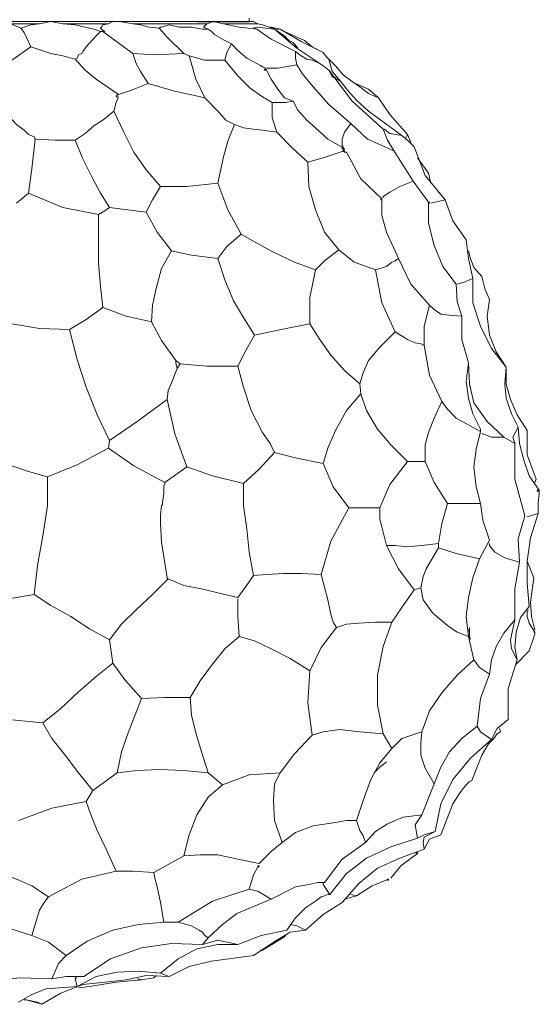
# Model space of a CAD drawing. Header units: inches. Extents: x 74 to 225, y -126 to 294.
# Tile 2 of 4: x 157 to 225, y -126 to 3. Entities that reach past the tile are written whole.
import ezdxf

# ---------------------------------------------------------------- set-up
doc = ezdxf.new("R2010")
doc.units = ezdxf.units.IN
doc.header["$MEASUREMENT"] = 0
doc.layers.add('Livello 1', color=7, linetype='Continuous')

msp = doc.modelspace()

# ---------------------------------------------------------------- linework, layer by layer
at = {"layer": 'Livello 1', "color": 178, "lineweight": 9, "true_color": 0x040404}
for points in [[(186.81, 2.5), (186.36, 2.5), (186.21, 2.5), (185.91, 2.5), (184.71, 2.5), (180.05, 2.51), (160.96, 2.53), (142.02, 2.57), (137.21, 2.57), (136, 2.57), (135.85, 2.57), (135.7, 2.57), (135.55, 2.57), (135.25, 2.57), (134.8, 2.57), (133.45, 2.58), (131.79, 2.58), (130.59, 2.58), (130.14, 2.58)], [(186.81, 2.54), (186.81, 2.98)], [(186.81, 2.54), (186.38, 2.54), (186.23, 2.54), (185.94, 2.54), (184.78, 2.54), (180.27, 2.54), (161.82, 2.54), (143.51, 2.54), (138.86, 2.54), (137.7, 2.54), (137.55, 2.54), (137.41, 2.54), (137.26, 2.54), (136.97, 2.54), (136.53, 2.54), (135.23, 2.54), (133.63, 2.54), (132.46, 2.54), (132.03, 2.54)], [(154.26, 2.25), (154.84, 2.25), (155.86, 2.1), (156.59, 1.81), (156.88, 1.66)], [(159.35, 2.25), (154.26, 2.25)], [(159.35, 2.25), (158.18, 2.1), (156.88, 1.66), (157.31, 1.09), (158.18, -0.8)], [(164, -2.4), (164.29, -2.26), (164.43, -1.82), (164.87, -1.67), (165.01, -1.39), (165.45, -0.8), (166.76, 0.65), (167.34, 1.23), (166.47, 1.52), (165.31, 1.81), (164, 2.1), (162.4, 2.25), (160.8, 2.54), (159.35, 2.25)], [(168.36, 2.25), (162.4, 2.25)], [(167.92, 1.23), (167.48, 1.52), (167.34, 1.66), (167.48, 1.81), (167.63, 2.1), (168.36, 2.25)], [(168.36, 2.25), (168.94, 2.54), (169.81, 2.54), (171.55, 2.25)], [(171.55, 2.25), (172.57, 2.1), (173.73, 1.81), (175.04, 1.66)], [(181.29, 2.25), (171.55, 2.25)], [(175.04, 1.66), (175.19, 1.81), (175.33, 1.81), (176.35, 2.1), (177.66, 1.81), (179.26, 1.81), (180.71, 1.52), (181.43, 1.52)], [(178.24, -1.67), (176.06, 0.5), (175.04, 1.66)], [(192.91, -1.39), (189.72, 0.21), (187.83, 1.52), (185.5, 1.81), (183.47, 2.25), (182.16, 2.54), (181.29, 2.25), (180.85, 1.81), (181.43, 1.52), (181.87, 1.23), (182.31, 0.8), (183.62, 0.07), (184.49, -0.37)], [(187.97, 2.25), (183.47, 2.25)], [(187.97, 2.25), (187.39, 2.54), (186.81, 2.54)], [(190.15, 1.52), (188.99, 1.66), (187.83, 1.81), (187.39, 1.66), (187.83, 1.52)], [(189.43, 1.81), (188.56, 2.1), (187.97, 2.25)], [(189.43, 1.81), (189.86, 1.66), (190.15, 1.66), (190.88, 1.52)], [(190.88, 1.52), (189.72, 1.81), (189.57, 1.81)], [(190.15, 1.52), (190.15, 1.66), (190.01, 1.66), (190.01, 1.52), (190.15, 1.52)], [(190.15, 1.52), (191.46, 0.65), (192.04, 0.07), (192.62, -0.22), (193.2, -0.95)], [(190.15, 1.52), (190.15, 1.52)], [(190.15, 1.52), (190.15, 1.52)], [(190.15, 1.52), (190.15, 1.52)], [(190.15, 1.52), (190.15, 1.52)], [(190.15, 1.52), (193.06, -0.95), (196.11, -2.98)], [(190.44, 1.52), (190.88, 1.52)], [(190.88, 1.52), (191.17, 1.37), (194.08, 0.07)], [(196.55, -1.53), (193.64, -0.08), (190.88, 1.52)], [(167.63, 1.23), (167.34, 1.23)], [(171.55, -1.67), (167.63, 1.23)], [(194.08, 0.07), (195.09, -0.8), (196.55, -1.53)], [(158.18, -0.8), (155.72, -2.55), (153.53, -4)], [(158.18, -0.8), (160.8, -1.67), (162.4, -1.97), (164, -2.4)], [(184.49, -0.37), (183.9, -1.53), (183.62, -2.55)], [(184.49, -0.37), (185.36, -1.24), (186.52, -2.26), (188.99, -3.56)], [(169.67, -7.05), (166.76, -5.02), (165.31, -3.86), (164, -2.4)], [(171.55, -1.67), (171.99, -2.98), (172.57, -4), (173.59, -5.6)], [(178.96, -1.97), (178.24, -1.67), (174.46, -1.82), (171.55, -1.67)], [(189.86, -8.07), (188.56, -7.34), (186.96, -6.18), (185.36, -4.58), (183.62, -2.55), (181, -2.55), (178.96, -1.97)], [(181, -7.49), (179.84, -5.02), (178.96, -1.97)], [(196.11, -2.98), (195.09, -2.55), (194.37, -2.4), (193.64, -1.97), (192.91, -1.39)], [(193.06, -3.13), (192.91, -2.26), (192.91, -1.39)], [(197.27, -2.4), (196.84, -1.97), (196.55, -1.53)], [(197.27, -2.4), (198.14, -3.27), (199.16, -4.44), (200.33, -5.31), (201.34, -6.03), (202.5, -6.91), (203.81, -7.49)], [(197.27, -3.86), (197.71, -4.73), (198.87, -5.31), (197.71, -4), (197.27, -2.4)], [(188.26, -3.27), (188.99, -3.56)], [(188.99, -3.71), (188.85, -3.71), (188.85, -3.86), (188.99, -3.86), (188.99, -3.71)], [(188.85, -3.71), (188.85, -3.86), (188.99, -3.86), (188.85, -3.71)], [(188.85, -3.71), (188.85, -3.86), (188.99, -3.86), (188.85, -3.71)], [(188.85, -3.71), (188.99, -3.71), (188.99, -3.86), (188.85, -3.71)], [(188.85, -3.71), (188.99, -3.71), (188.99, -3.86), (188.85, -3.71)], [(188.99, -3.56), (189.72, -5.02), (190.59, -6.33), (191.46, -7.49), (192.62, -7.92)], [(189.14, -3.56), (190.59, -3.56), (191.61, -3.42), (193.06, -3.13)], [(193.06, -3.13), (193.79, -4.29), (195.24, -6.03), (197.27, -8.36), (200.18, -10.83)], [(196.11, -2.98), (196.69, -3.42), (197.27, -3.86)], [(197.27, -3.86), (200.33, -7.92), (204.39, -11.56)], [(197.71, -4.58), (198.29, -4.87)], [(173.59, -5.6), (171.41, -6.47), (169.67, -7.05)], [(173.59, -5.6), (177.22, -6.62), (179.11, -7.05), (181, -7.49)], [(198.87, -5.31), (199.74, -6.47), (200.91, -7.78), (202.5, -9.23), (206.86, -12.43)], [(200.76, -5.6), (202.5, -6.33)], [(203.81, -7.49), (202.5, -6.33)], [(169.67, -7.34), (169.37, -8.07), (169.08, -9.23)], [(169.52, -7.34), (169.52, -7.2), (169.37, -7.2), (169.37, -7.34), (169.52, -7.34)], [(169.52, -7.34), (169.52, -7.34)], [(169.52, -7.34), (169.52, -7.34)], [(169.52, -7.34), (169.52, -7.34)], [(169.52, -7.34), (169.52, -7.34)], [(184.92, -10.98), (183.76, -10.39), (182.89, -9.38), (181, -7.49)], [(207.59, -12.28), (205.27, -9.67), (203.81, -7.49)], [(158.77, -12.87), (158.62, -12.57), (157.89, -12.28), (157.31, -11.7), (156.3, -10.98), (154.12, -8.65), (152.52, -9.23), (151.07, -9.52), (149.18, -9.67), (147, -10.1), (144.53, -10.39), (143.94, -12.14), (143.51, -13.59), (142.78, -15.04)], [(192.62, -7.92), (191.61, -8.07), (189.86, -8.07), (189.86, -10.1), (190.44, -11.99), (192.48, -14.03), (194.51, -15.92)], [(192.62, -7.92), (193.2, -9.09), (194.37, -10.39), (195.53, -11.41), (197.13, -12.87), (199.16, -14.03)], [(169.08, -9.23), (167.63, -10.39), (166.47, -11.12), (165.31, -12.14), (164, -13.01)], [(169.08, -9.23), (170.39, -11.99), (171.7, -14.61), (173.3, -16.93), (175.19, -19.11)], [(182.74, -18.68), (183.47, -15.19), (184.05, -13.16), (184.92, -10.98)], [(190.44, -11.99), (188.56, -11.7), (187.39, -11.56), (186.08, -11.41), (184.92, -10.98)], [(199.16, -14.03), (199.16, -13.88), (199.02, -13.74), (199.02, -12.87), (199.31, -11.99), (200.18, -10.83)], [(200.18, -10.83), (202.36, -12.87), (203.96, -13.59), (205.85, -14.46)], [(205.85, -14.46), (204.98, -13.01), (204.39, -11.56)], [(204.54, -11.56), (205.27, -12.14), (206.86, -12.43)], [(157.89, -19.99), (158.33, -16.79), (158.77, -12.87)], [(168.5, -21.87), (167.34, -19.99), (166.32, -18.1), (165.01, -15.48), (164, -13.01), (161.38, -13.01), (158.77, -12.87)], [(206.86, -12.43), (207.59, -13.01), (208.46, -13.88)], [(207.3, -12.87), (207.59, -12.28)], [(207.59, -12.28), (208.03, -13.3)], [(199.16, -14.17), (199.16, -14.03), (199.02, -14.03), (199.02, -14.17), (199.16, -14.17)], [(199.31, -14.32), (199.31, -14.17), (199.16, -14.17), (199.16, -14.32), (199.31, -14.32)], [(199.16, -14.17), (199.16, -14.17)], [(199.16, -14.17), (199.16, -14.17)], [(199.16, -14.17), (199.16, -14.17)], [(199.16, -14.17), (199.16, -14.17)], [(199.16, -14.17), (199.16, -14.46)], [(208.46, -13.88), (209.92, -17.66), (212.53, -20.86)], [(194.51, -15.92), (196.55, -15.34), (199.16, -14.46)], [(199.16, -14.46), (199.31, -14.61), (199.6, -14.61)], [(199.31, -14.32), (199.31, -14.32)], [(199.31, -14.32), (199.31, -14.32)], [(199.31, -14.32), (199.31, -14.32)], [(199.31, -14.32), (199.31, -14.32)], [(199.6, -14.61), (201.49, -18.1), (204.25, -20.71)], [(205.85, -14.46), (208.32, -18.39)], [(208.9, -15.34), (210.35, -17.37)], [(198.58, -27.39), (196.69, -25.07), (195.53, -22.16), (194.66, -19.11), (194.51, -15.92)], [(210.64, -18.68), (210.35, -17.37)], [(173.3, -22.45), (174.17, -20.86), (175.19, -19.11)], [(175.19, -19.11), (178.67, -19.11), (182.74, -18.68)], [(182.74, -18.68), (184.05, -22.16), (185.79, -25.36)], [(204.39, -20.57), (204.39, -20.42), (205.27, -19.84), (206.57, -19.11), (208.32, -18.39)], [(208.32, -18.39), (210.35, -21.15)], [(156.3, -21.29), (157.89, -19.99)], [(157.89, -19.99), (162.4, -21.87), (167.05, -22.75)], [(167.05, -22.75), (167.92, -22.31), (168.5, -21.87)], [(168.5, -21.87), (173.3, -22.45)], [(204.25, -20.71), (204.1, -20.71), (204.1, -20.86), (204.25, -20.86), (204.25, -20.71)], [(204.1, -20.71), (204.1, -20.86), (204.25, -20.86), (204.1, -20.71)], [(204.1, -20.71), (204.1, -20.86), (204.25, -20.86), (204.1, -20.71)], [(204.1, -20.71), (204.25, -20.71), (204.25, -20.86), (204.1, -20.71)], [(204.1, -20.71), (204.25, -20.71), (204.25, -20.86), (204.1, -20.71)], [(204.25, -20.71), (204.25, -22.89), (204.83, -25.07), (206.43, -28.56)], [(210.35, -21.15), (210.35, -23.91), (211.08, -26.82), (212.24, -29.58), (213.98, -31.9)], [(210.5, -21.15), (210.35, -21.15), (210.35, -21.29), (210.5, -21.29), (210.5, -21.15)], [(210.35, -21.15), (210.35, -21.29), (210.5, -21.29), (210.35, -21.15)], [(210.35, -21.15), (210.35, -21.29), (210.5, -21.29), (210.35, -21.15)], [(210.35, -21.15), (210.5, -21.15), (210.5, -21.29), (210.35, -21.15)], [(210.35, -21.15), (210.5, -21.15), (210.5, -21.29), (210.35, -21.15)], [(210.64, -21.29), (212.53, -20.86)], [(212.53, -20.86), (213.55, -23.62), (215.29, -26.09)], [(167.63, -34.95), (167.34, -32.19), (167.05, -29.14), (167.05, -22.75)], [(173.3, -22.45), (174.75, -25.07), (176.64, -27.54)], [(182.74, -28.56), (183.9, -26.96), (185.79, -25.36)], [(185.79, -25.36), (187.83, -26.53), (190.01, -27.69), (192.77, -29), (195.53, -30.01)], [(215.29, -26.09), (215.58, -28.56), (216.16, -31.17)], [(174.02, -36.84), (174.17, -34.66), (174.61, -32.48), (175.33, -29.87), (176.64, -27.54)], [(176.64, -27.54), (179.26, -28.12), (182.74, -28.56)], [(194.8, -37.13), (194.8, -33.64), (195.53, -30.01), (196.69, -28.85), (198.58, -27.39), (200.62, -29), (203.38, -30.01)], [(215.58, -27.54), (215.87, -28.56), (216.31, -29.72), (217.33, -30.88)], [(182.74, -28.56), (183.62, -31.32), (184.78, -34.08), (186.08, -36.26), (187.54, -38.59)], [(203.38, -30.01), (204.83, -29.58), (205.56, -29), (205.99, -28.85), (206.43, -28.56)], [(206.43, -28.56), (208.03, -31.9), (210.5, -34.66)], [(205.99, -38.15), (204.25, -34.37), (203.38, -30.01)], [(217.33, -30.88), (217.76, -32.63), (218.05, -33.21), (218.34, -33.93)], [(214.71, -36.11), (214.13, -34.23), (213.98, -31.9)], [(214.13, -31.9), (215.15, -31.61), (215.73, -31.32), (216.16, -31.17)], [(216.16, -31.17), (216.16, -34.37), (217.18, -37.42), (218.63, -40.33), (220.52, -42.8)], [(210.5, -34.66), (209.77, -37.42), (209.77, -39.89), (210.5, -43.82), (212.09, -47.3)], [(210.5, -34.66), (211.08, -35.24), (211.95, -35.82), (213.11, -35.97), (214.71, -36.11)], [(220.52, -42.8), (219.22, -40.76), (218.34, -38.59), (218.05, -36.11), (218.34, -33.93)], [(163.27, -37.86), (165.45, -36.55), (167.63, -34.95)], [(167.63, -34.95), (170.68, -36.11), (174.02, -36.84)], [(214.71, -36.11), (214.71, -39.17), (215.58, -42.22)], [(155.72, -37.13), (159.35, -37.71), (163.27, -37.86)], [(174.02, -36.84), (175.33, -39.31), (177.22, -41.93)], [(187.54, -38.59), (191.02, -37.86), (194.8, -37.13)], [(194.8, -37.13), (196.11, -39.17), (197.56, -41.2), (199.31, -43.24), (201.34, -44.98)], [(163.27, -37.86), (164.29, -41.78), (165.45, -45.42), (166.9, -49.05), (168.5, -52.39)], [(185.36, -42.65), (186.38, -40.62), (187.54, -38.59)], [(201.49, -46.28), (201.34, -44.98), (201.78, -43.53), (202.5, -41.93), (203.96, -40.18), (205.99, -38.15), (207.59, -39.17), (208.61, -39.6), (209.33, -39.75), (209.63, -39.89), (209.77, -39.89)], [(177.37, -42.95), (177.8, -42.36), (177.22, -41.93)], [(177.37, -42.95), (177.22, -42.22), (177.22, -41.93)], [(177.8, -42.36), (181.29, -42.65), (185.36, -42.65)], [(217.18, -50.94), (216.16, -48.9), (215.58, -46.87), (215.29, -44.69), (215.58, -42.22)], [(215.58, -42.22), (215.73, -44.98), (216.31, -47.45), (218.05, -49.92), (220.23, -51.96), (221.69, -52.82)], [(176.06, -47.01), (176.2, -45.85), (176.64, -44.83), (177.37, -42.95)], [(185.36, -42.65), (186.08, -45.42), (187.1, -48.47), (188.56, -51.37), (189.57, -52.82), (190.15, -53.99)], [(220.52, -42.8), (220.38, -44.98), (220.52, -46.87), (221.25, -48.9), (222.12, -50.65)], [(220.52, -42.8), (220.52, -44.98), (221.11, -47.01), (221.98, -49.05), (223.28, -51.08)], [(190.15, -53.99), (193.06, -54.72), (196.55, -55.44), (197.13, -53.41), (198.14, -51.08), (199.6, -48.47), (201.49, -46.28)], [(201.49, -46.28), (202.21, -48.47), (203.67, -50.94), (205.41, -52.97), (207.59, -55.15)], [(168.5, -52.39), (172.14, -49.92), (176.06, -47.01)], [(176.06, -47.01), (177.08, -51.52), (178.67, -55.88)], [(209.92, -55.15), (209.92, -52.97), (210.35, -51.37), (211.08, -49.48), (212.09, -47.3)], [(212.09, -47.3), (212.82, -48.32), (213.98, -49.48), (217.18, -51.23)], [(217.18, -50.94), (217.18, -51.23), (216.6, -53.55), (216.31, -55.88), (216.6, -58.49), (217.18, -60.67)], [(217.33, -51.52), (217.47, -51.52), (218.63, -51.96), (220.23, -51.96)], [(221.69, -52.82), (221.39, -51.96), (222.12, -50.65)], [(222.12, -50.65), (222.27, -52.82), (222.85, -55), (223.57, -57.04), (224.88, -58.93)], [(224.45, -57.48), (223.28, -54.28), (223.28, -51.08)], [(168.36, -53.41), (168.5, -52.39)], [(221.69, -52.82), (221.69, -57.48), (222.99, -62.27)], [(160.36, -57.18), (164.29, -55.59), (168.36, -53.41)], [(168.36, -53.41), (171.7, -55.73), (175.77, -57.91)], [(186.08, -58.06), (188.12, -56.17), (190.15, -53.99)], [(196.55, -55.44), (197.85, -58.49), (199.89, -61.25)], [(203.96, -61.25), (205.27, -58.2), (207.59, -55.15)], [(207.59, -55.15), (209.92, -55.15)], [(209.92, -55.15), (211.08, -57.91), (212.82, -60.67)], [(155.72, -55.73), (157.89, -56.46), (160.36, -57.18)], [(175.77, -57.91), (178.67, -55.88)], [(178.67, -55.88), (182.02, -57.04), (186.08, -58.06)], [(160.36, -57.18), (160.36, -60.96), (159.78, -64.89), (159.06, -68.81), (158.62, -72.59)], [(176.2, -70.55), (176.06, -70.55), (176.06, -70.41), (175.33, -65.76), (175.19, -63.29), (175.19, -62.12), (175.33, -60.96), (175.48, -60.82), (175.48, -60.53), (175.62, -59.36), (175.62, -58.35), (175.77, -58.06), (175.77, -57.91)], [(186.08, -58.06), (186.08, -60.96), (186.52, -64.01), (186.81, -67.07), (187.39, -70.12)], [(224.45, -57.48), (224.3, -57.91)], [(224.3, -57.91), (224.45, -57.48)], [(224.74, -59.07), (224.74, -58.93), (224.59, -58.93), (224.59, -59.07), (224.74, -59.07)], [(224.88, -58.93), (224.88, -59.36), (224.74, -60.67), (224.74, -61.98)], [(224.74, -59.07), (224.74, -59.07)], [(224.74, -59.07), (224.74, -59.07)], [(224.74, -59.07), (224.74, -59.07)], [(224.74, -59.07), (224.74, -59.07)], [(224.88, -58.93), (224.88, -59.36)], [(211.66, -65.9), (212.09, -63.29), (212.82, -60.67)], [(212.82, -60.67), (217.18, -60.67)], [(217.18, -60.67), (217.47, -62.85), (218.34, -65.47)], [(196.26, -69.97), (197.56, -65.61), (199.89, -61.25)], [(199.89, -61.25), (203.96, -61.25)], [(203.96, -61.25), (203.96, -62.71), (204.25, -63.72), (204.83, -66.19)], [(224.74, -61.98), (223.72, -65.18), (223.28, -68.23), (223.28, -71.13), (223.57, -74.18)], [(223.28, -62.42), (224.74, -61.98)], [(222.27, -68.37), (222.12, -65.32), (222.99, -62.27)], [(218.34, -65.47), (217.04, -67.94)], [(204.83, -66.19), (205.99, -66.19), (207.45, -66.34), (209.48, -66.19), (211.66, -65.9)], [(208.46, -72.01), (206.43, -69.25), (204.83, -66.19)], [(209.33, -71.71), (209.63, -70.26), (210.06, -69.25), (211.66, -66.48)], [(211.66, -65.9), (211.66, -66.48)], [(211.66, -66.48), (213.98, -67.21), (217.04, -67.94)], [(218.34, -65.9), (218.34, -66.19), (219.07, -67.07), (220.38, -67.79), (222.27, -68.37)], [(217.04, -67.94), (216.16, -70.41), (215.58, -73.02), (215.29, -75.49), (215.58, -78.11)], [(222.27, -68.37), (221.69, -71.86), (221.69, -75.93)], [(223.28, -68.23), (224.16, -70.41)], [(168.5, -78.55), (170.1, -76.51), (171.99, -74.62), (174.17, -72.59), (176.2, -70.55)], [(176.2, -70.55), (178.24, -71.43), (180.56, -71.86), (182.89, -72.44), (185.36, -73.02)], [(185.36, -73.02), (186.38, -71.57), (187.39, -70.12)], [(187.39, -70.12), (189.14, -69.97), (191.32, -69.83), (193.64, -69.83), (196.26, -69.97)], [(196.26, -69.97), (197.13, -73.32), (197.56, -75.2), (197.85, -76.22), (198.29, -76.95)], [(224.3, -77.24), (223.87, -75.49), (223.72, -73.6), (224.16, -70.41)], [(205.56, -76.22), (206.86, -74.33), (208.46, -72.01)], [(208.46, -72.01), (209.33, -71.71)], [(209.33, -71.71), (209.63, -73.32), (210.93, -75.06), (212.82, -76.65), (214.13, -77.53), (215.58, -78.11)], [(155.28, -73.17), (158.62, -72.59)], [(158.62, -72.59), (160.8, -74.04), (163.42, -75.49), (165.89, -77.09), (168.5, -78.55)], [(185.5, -78.11), (185.36, -75.49), (185.36, -73.17)], [(223.57, -74.18), (222.41, -75.64), (221.83, -77.53), (221.69, -79.56), (221.98, -81.16)], [(223.43, -74.62), (223.28, -74.91), (223.28, -75.49), (223.57, -76.37), (224.3, -77.53)], [(218.34, -83.05), (218.63, -81.16), (219.22, -79.42), (220.23, -77.68), (221.69, -75.93)], [(221.69, -75.93), (221.11, -78.55), (221.25, -79.71), (221.98, -81.16)], [(194.8, -82.61), (196.26, -79.56), (198.29, -76.95)], [(198.29, -76.95), (199.6, -76.51), (201.2, -76.37), (203.38, -76.22), (205.56, -76.22)], [(205.56, -76.22), (204.39, -79.42), (203.67, -83.2), (203.67, -87.12), (204.39, -90.9)], [(215.73, -77.24), (215.58, -77.24), (215.58, -77.38), (215.73, -77.38), (215.73, -77.24)], [(215.58, -77.24), (215.58, -77.38), (215.73, -77.38), (215.58, -77.24)], [(215.58, -77.24), (215.58, -77.38), (215.73, -77.38), (215.58, -77.24)], [(215.58, -77.24), (215.73, -77.24), (215.73, -77.38), (215.58, -77.24)], [(215.58, -77.24), (215.73, -77.24), (215.73, -77.38), (215.58, -77.24)], [(215.73, -76.95), (215.73, -78.26)], [(168.5, -78.55), (168.94, -81.6)], [(179.11, -86.1), (180.42, -83.92), (182.02, -81.74), (183.62, -79.71), (185.5, -78.11)], [(185.5, -78.11), (187.54, -78.69), (189.72, -79.71), (192.19, -81.01), (194.8, -82.61)], [(215.58, -78.11), (216.31, -81.16)], [(215.87, -78.26), (215.73, -78.69)], [(224.3, -77.53), (224.3, -77.82), (223.57, -80)], [(221.83, -81.74), (223.57, -80)], [(216.31, -81.16), (214.13, -83.2), (212.09, -85.52), (210.5, -87.85), (209.48, -90.61)], [(216.31, -81.16), (217.04, -82.18), (218.34, -83.05)], [(221.98, -81.16), (220.81, -84.94), (220.81, -89.01)], [(159.78, -89.44), (162.11, -87.55), (164.43, -85.37), (166.76, -83.34), (168.94, -81.6)], [(168.94, -81.6), (170.54, -83.78), (172.72, -86.25)], [(195.09, -91.04), (194.51, -86.83), (194.8, -82.61)], [(218.34, -83.05), (217.18, -86.25), (216.75, -89.88)], [(172.72, -86.25), (170.97, -90.75), (170.1, -93.22), (169.52, -95.98)], [(172.72, -86.25), (175.77, -86.1), (179.11, -86.1), (179.26, -88.43), (179.84, -90.75), (180.56, -93.22), (181.43, -95.98)], [(151.21, -88.43), (155.28, -89.01), (159.78, -89.44)], [(220.81, -89.01), (219.36, -90.17), (218.63, -91.62)], [(159.78, -89.44), (160.95, -91.48), (162.69, -93.66), (164.43, -95.98), (166.32, -98.31)], [(195.09, -91.04), (196.55, -90.61), (198.73, -90.32), (201.34, -90.61), (204.39, -90.9)], [(211.08, -97.44), (211.95, -95.26), (213.11, -93.22), (214.71, -91.48), (216.75, -89.88)], [(216.75, -89.88), (217.18, -90.61), (218.63, -91.62)], [(219.65, -90.17), (219.8, -90.61)], [(219.8, -90.61), (219.65, -90.17)], [(183.32, -97.58), (186.81, -96.27), (190.88, -95.98), (192.77, -93.51), (195.09, -91.04)], [(204.39, -90.9), (205.56, -92.79)], [(205.56, -92.79), (206.86, -91.48), (209.48, -90.61)], [(209.48, -90.61), (209.33, -92.06), (209.33, -93.66), (209.92, -95.4), (211.08, -97.44)], [(218.63, -91.62), (215.87, -94.09), (213.55, -96.86), (211.95, -100.05), (211.22, -103.69)], [(219.8, -90.61), (219.36, -90.9), (218.93, -91.48), (218.2, -92.2), (217.33, -93.66), (216.02, -97)], [(200.91, -102.23), (201.78, -99.62), (202.8, -96.86), (203.96, -94.68), (205.56, -92.79)], [(169.52, -95.98), (172.14, -95.69), (175.04, -95.55), (178.24, -95.69), (181.43, -95.98)], [(204.83, -94.53), (203.96, -95.26), (203.38, -95.84), (203.23, -95.98)], [(169.52, -95.98), (166.32, -98.31), (165.45, -99.76)], [(178.24, -106.88), (178.96, -104.12), (179.98, -101.5), (181.43, -99.18), (183.32, -97.58), (181.43, -95.98)], [(190.88, -95.98), (190.15, -97.44), (190.01, -99.62), (190.15, -102.23), (191.17, -105.14)], [(211.08, -97.44), (209.48, -101.5)], [(211.95, -104.12), (213.55, -100.05), (214.57, -98.45), (215.29, -97.58), (215.73, -97.15), (216.02, -97)], [(156.59, -102.23), (160.95, -100.63), (165.45, -99.76)], [(165.45, -99.76), (166.03, -101.36), (166.9, -103.54), (168.07, -106.01), (169.37, -108.91)], [(202.07, -105.14), (203.38, -103.69), (204.98, -102.67), (207.01, -101.8), (209.48, -101.5)], [(209.48, -101.5), (208.61, -102.81), (208.9, -104.56)], [(191.17, -105.14), (192.91, -103.83), (195.24, -102.96), (198.14, -102.52), (199.6, -102.23), (200.91, -102.23)], [(200.91, -102.23), (201.34, -103.54), (201.78, -104.27), (202.07, -105.14)], [(208.9, -104.56), (205.41, -105.72), (202.21, -107.17), (199.6, -109.21), (197.42, -111.97)], [(211.22, -103.69), (209.77, -104.12), (208.9, -104.56)], [(211.22, -103.69), (209.77, -104.41), (209.63, -105.14), (209.77, -106.01)], [(209.77, -106.01), (210.5, -104.7), (211.95, -104.12)], [(188.12, -107.9), (189.72, -106.3), (191.17, -105.14)], [(196.69, -110.37), (199.02, -107.32), (202.07, -105.14)], [(174.31, -109.06), (178.24, -106.88)], [(178.24, -106.88), (180.42, -106.74), (182.74, -106.74), (185.36, -107.32), (188.12, -107.9)], [(199.02, -112.98), (201.2, -110.51), (203.67, -108.48), (206.57, -107.17), (209.77, -106.01)], [(208.9, -106.59), (206.72, -108.19), (205.41, -109.79)], [(208.9, -106.45), (208.75, -106.45), (208.75, -106.59), (208.9, -106.59), (208.9, -106.45)], [(208.75, -106.45), (208.75, -106.59), (208.9, -106.59), (208.75, -106.45)], [(208.75, -106.45), (208.75, -106.59), (208.9, -106.59), (208.75, -106.45)], [(208.75, -106.45), (208.9, -106.45), (208.9, -106.59), (208.75, -106.45)], [(208.75, -106.45), (208.9, -106.45), (208.9, -106.59), (208.75, -106.45)], [(208.9, -106.45), (208.75, -106.45), (208.75, -106.59), (208.9, -106.59), (208.9, -106.45)], [(208.75, -106.45), (208.75, -106.59), (208.9, -106.59), (208.75, -106.45)], [(208.75, -106.45), (208.75, -106.59), (208.9, -106.59), (208.75, -106.45)], [(208.75, -106.45), (208.9, -106.45), (208.9, -106.59), (208.75, -106.45)], [(208.75, -106.45), (208.9, -106.45), (208.9, -106.59), (208.75, -106.45)], [(186.81, -111.24), (187.39, -109.35), (187.97, -108.33)], [(188.12, -108.19), (187.97, -108.19), (187.97, -108.33), (188.12, -108.33), (188.12, -108.19)], [(187.97, -108.19), (187.97, -108.33), (188.12, -108.33), (187.97, -108.19)], [(187.97, -108.19), (187.97, -108.33), (188.12, -108.33), (187.97, -108.19)], [(187.97, -108.19), (188.12, -108.19), (188.12, -108.33), (187.97, -108.19)], [(187.97, -108.19), (188.12, -108.19), (188.12, -108.33), (187.97, -108.19)], [(152.52, -108.91), (154.41, -109.21), (156.3, -109.93), (158.33, -110.8), (160.51, -112.26)], [(160.51, -112.26), (164.87, -109.93), (169.37, -108.91)], [(169.37, -108.91), (171.55, -108.91), (174.31, -109.06)], [(175.62, -115.6), (175.19, -112.98), (174.75, -110.95), (174.46, -109.79), (174.31, -109.06)], [(189.72, -112.55), (192.91, -110.95), (194.66, -110.66), (195.82, -110.37), (196.69, -110.37)], [(197.42, -111.97), (196.55, -110.66), (196.55, -110.37), (196.69, -110.37)], [(200.91, -112.11), (202.94, -110.8), (205.12, -109.93)], [(205.12, -109.93), (204.98, -109.93), (204.98, -110.08), (205.12, -110.08), (205.12, -109.93)], [(204.98, -109.93), (204.98, -110.08), (205.12, -110.08), (204.98, -109.93)], [(204.98, -109.93), (204.98, -110.08), (205.12, -110.08), (204.98, -109.93)], [(204.98, -109.93), (205.12, -109.93), (205.12, -110.08), (204.98, -109.93)], [(204.98, -109.93), (205.12, -109.93), (205.12, -110.08), (204.98, -109.93)], [(158.33, -117.34), (158.91, -115.45), (159.35, -114), (159.93, -112.98), (160.51, -112.26)], [(177.51, -115.6), (182.02, -112.84), (186.81, -111.24)], [(186.81, -111.24), (187.97, -111.53), (189.72, -112.55)], [(197.42, -111.97), (197.13, -111.97), (196.69, -112.11), (196.26, -112.26), (195.53, -112.84), (194.22, -113.71), (192.91, -115.02), (191.75, -116.62)], [(200.91, -112.11), (199.31, -112.55)], [(200.18, -111.97), (200.91, -112.11)], [(189.72, -112.55), (185.21, -114.44), (183.32, -115.89), (181.43, -117.63)], [(194.22, -116.62), (196.55, -114.58), (199.02, -112.98)], [(162.83, -119.96), (165.59, -118.07), (168.94, -116.62), (172.28, -115.89), (175.62, -115.6)], [(180.71, -118.51), (181.43, -117.63), (181, -117.34), (180.71, -116.91), (180.27, -116.62), (179.26, -116.04), (177.51, -115.6), (175.62, -115.6)], [(192.19, -115.89), (193.06, -116.04), (194.22, -116.62)], [(145.83, -117.34), (149.03, -116.47), (152.23, -116.33), (155.57, -116.47), (158.33, -117.34)], [(158.33, -117.34), (160.51, -118.22), (162.83, -119.96)], [(191.75, -116.62), (188.41, -117.34), (185.36, -118.51)], [(194.22, -116.62), (192.19, -116.91), (190.44, -117.92), (187.39, -119.96)], [(188.56, -119.23), (191.46, -117.49)], [(191.61, -117.34), (191.46, -117.49)], [(165.16, -122.72), (168.65, -120.39), (172.72, -118.94), (176.64, -118.36), (180.71, -118.51)], [(185.36, -118.51), (182.74, -118.51), (179.98, -119.09), (177.51, -120.39), (175.19, -122.28)], [(180.71, -118.51), (182.74, -117.92), (185.36, -118.51)], [(160.95, -123.01), (161.82, -120.98), (162.83, -119.96)], [(176.35, -122.72), (178.96, -121.41), (181.87, -120.69), (187.39, -119.96)], [(188.56, -119.23), (188.26, -119.23)], [(175.19, -122.28), (172.28, -121.99), (169.52, -122.14), (166.76, -122.72), (164.29, -124.03), (160.22, -124.32), (158.33, -125.05), (156.59, -126.06)], [(176.35, -122.72), (173.3, -122.58), (170.68, -123.16)], [(174.61, -122.58), (174.31, -122.86)], [(175.19, -122.28), (176.35, -122.72)], [(152.08, -124.03), (154.41, -123.16), (156.73, -122.86), (160.95, -123.01)], [(159.64, -126.35), (162.11, -124.9), (165.01, -123.74), (167.92, -123.45), (170.68, -123.16)], [(160.95, -123.01), (162.83, -122.72), (165.16, -122.72)], [(164.29, -122.72), (164, -123.01), (164.29, -124.03)], [(172.72, -123.16), (169.37, -123.45), (165.89, -124.03)], [(172.14, -123.01), (172.72, -123.16), (174.31, -122.86)], [(165.89, -124.03), (164.43, -124.17)], [(157.31, -125.77), (157.6, -125.77), (159.64, -126.35)], [(159.06, -126.06), (157.6, -125.77)], [(159.06, -126.06), (159.64, -126.35)]]:
    msp.add_lwpolyline(points, dxfattribs=at)
for points in [[(169.52, -7.05), (169.52, -7.05), (169.52, -7.2), (169.52, -7.2), (169.52, -7.2), (169.52, -7.05), (169.52, -7.05)], [(169.52, -7.05), (169.52, -7.05), (169.52, -7.2), (169.52, -7.2), (169.52, -7.2), (169.52, -7.05), (169.52, -7.05)], [(169.52, -7.05), (169.52, -7.05), (169.52, -7.2), (169.52, -7.2), (169.52, -7.2), (169.52, -7.05), (169.52, -7.05)], [(169.52, -7.05), (169.52, -7.05), (169.52, -7.2), (169.52, -7.2), (169.52, -7.2), (169.52, -7.05), (169.52, -7.05)], [(169.52, -7.05), (169.52, -7.05), (169.52, -7.2), (169.52, -7.2), (169.52, -7.2), (169.52, -7.05), (169.52, -7.05)], [(169.52, -7.05), (169.52, -7.05), (169.52, -7.2), (169.52, -7.2), (169.52, -7.2), (169.52, -7.05), (169.52, -7.05)], [(169.52, -7.05), (169.52, -7.05), (169.52, -7.2), (169.52, -7.2), (169.52, -7.2), (169.52, -7.05), (169.52, -7.05)], [(169.52, -7.05), (169.52, -7.05), (169.52, -7.2), (169.52, -7.2), (169.52, -7.2), (169.52, -7.05), (169.52, -7.05)], [(169.52, -7.05), (169.52, -7.05), (169.52, -7.2), (169.52, -7.2), (169.52, -7.2), (169.52, -7.05), (169.52, -7.05)], [(169.52, -7.05), (169.52, -7.05), (169.52, -7.2), (169.52, -7.2), (169.52, -7.2), (169.52, -7.05), (169.52, -7.05)], [(199.31, -14.46), (199.31, -14.46), (199.31, -14.61), (199.31, -14.61), (199.31, -14.61), (199.31, -14.46), (199.31, -14.46)], [(199.31, -14.46), (199.31, -14.46), (199.31, -14.61), (199.31, -14.61), (199.31, -14.61), (199.31, -14.46), (199.31, -14.46)], [(199.31, -14.46), (199.31, -14.46), (199.31, -14.61), (199.31, -14.61), (199.31, -14.61), (199.31, -14.46), (199.31, -14.46)], [(199.31, -14.46), (199.31, -14.46), (199.31, -14.61), (199.31, -14.61), (199.31, -14.61), (199.31, -14.46), (199.31, -14.46)], [(199.31, -14.46), (199.31, -14.46), (199.31, -14.61), (199.31, -14.61), (199.31, -14.61), (199.31, -14.46), (199.31, -14.46)], [(224.3, -77.53), (224.3, -77.53), (224.16, -77.53), (224.16, -77.53), (224.16, -77.53), (224.3, -77.53), (224.3, -77.53)], [(224.16, -77.53), (224.16, -77.53), (224.3, -77.53), (224.3, -77.53), (224.3, -77.53), (224.16, -77.53), (224.16, -77.53)], [(224.16, -77.53), (224.16, -77.53), (224.3, -77.53), (224.3, -77.53), (224.3, -77.53), (224.16, -77.53), (224.16, -77.53)], [(224.16, -77.53), (224.16, -77.53), (224.3, -77.53), (224.3, -77.53), (224.3, -77.53), (224.16, -77.53), (224.16, -77.53)], [(224.16, -77.53), (224.16, -77.53), (224.3, -77.53), (224.3, -77.53), (224.3, -77.53), (224.16, -77.53), (224.16, -77.53)]]:
    msp.add_open_spline(points, degree=3, knots=[0, 0, 0, 0, 1, 1, 1, 2, 2, 2, 2], dxfattribs=at)

doc.saveas('drawing.dxf')
